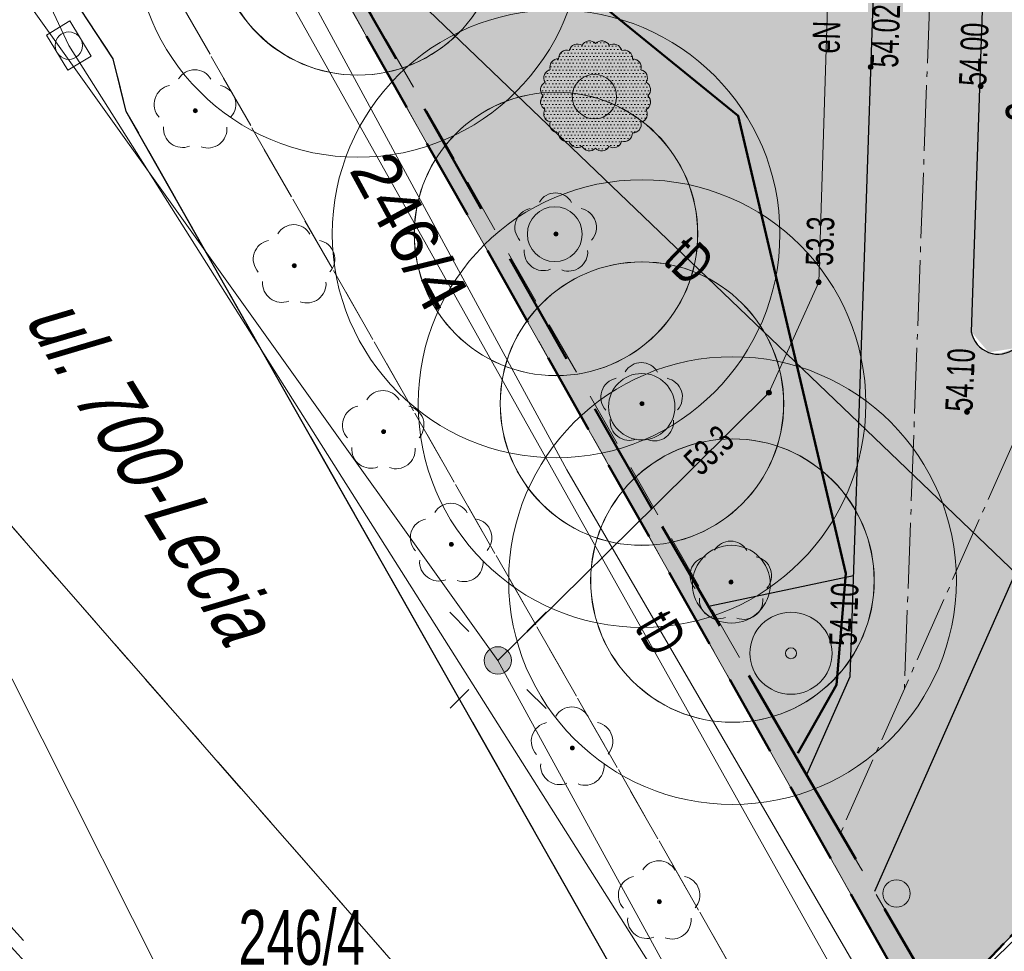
# Model space of a CAD drawing. Header units: metres. Extents: x 5507792 to 5507956, y 5948884 to 5948992.
# Tile 4 of 24: x 5507883 to 5507901, y 5948920 to 5948937. Entities that reach past the tile are written whole.
import ezdxf
from ezdxf.enums import TextEntityAlignment as Align

# ---------------------------------------------------------------- set-up
doc = ezdxf.new("R2010")
doc.units = ezdxf.units.M
for name, pattern in [('2', [0.9, 0.6, -0.3]), ('ACAD_ISO04W100', [30, 24, -3, 0, -3]), ('L_0_02', [0]), ('L_0_03', [1, 0.5, -0.5]), ('L_0_04', [1.5, 1, -0.5]), ('L_0_06', [2, 1.5, -0.5])]:
    doc.linetypes.add(name, pattern=pattern)
doc.layers.get('0').update_dxf_attribs({"linetype": 'CONTINUOUS', "lineweight": 18})
doc.layers.add('0_legenda', color=7, linetype='CONTINUOUS', lineweight=5, true_color=0x000000)
for name, color, linetype, lineweight in [('1_granice_dzialek', 1, 'CONTINUOUS', 5), ('1_mala_arch', 5, 'CONTINUOUS', 5), ('1_nawierzchnie', 253, 'CONTINUOUS', 5), ('1_roslinnosc', 102, 'CONTINUOUS', 5), ('2_nawierzchnie_projektowane', 14, 'CONTINUOUS', 30), ('3_rosliny_projektowane', 102, 'CONTINUOUS', 20), ('EGB_DzialkaEwidencyjna', 7, 'L_0_02', 18), ('EGB_KonturUzytkuGruntowego', 96, 'L_0_03', 18), ('GES_InneUrzadzeniaTowarzyszace_P', 7, 'CONTINUOUS', 18), ('GES_PrzewodElektroenergetyczny', 1, 'CONTINUOUS', 18), ('GES_PrzewodGazowy', 52, 'CONTINUOUS', 18), ('GES_PrzewodTelekomunikacyjny', 30, 'CONTINUOUS', 18), ('GES_Rzedna', 7, 'CONTINUOUS', 18), ('GES_UrzadzeniaSiecElektroenergetyczna_P', 7, 'CONTINUOUS', 18), ('OT_Komunikacja', 7, 'CONTINUOUS', 18), ('OT_Rzedna', 7, 'CONTINUOUS', 18), ('OT_ZagospodarowanieTerenu', 7, 'CONTINUOUS', 18), ('OT_ZagospodarowanieTerenu_P', 7, 'CONTINUOUS', 18), ('OTKC', 7, 'CONTINUOUS', 13), ('OTKJ', 7, 'CONTINUOUS', 13), ('OTKK', 7, 'CONTINUOUS', 13), ('OTRS', 7, 'CONTINUOUS', 13), ('OTZL', 7, 'CONTINUOUS', 13), ('OTZT', 7, 'CONTINUOUS', 18), ('SUEO', 7, 'CONTINUOUS', 13), ('SUEP', 7, 'CONTINUOUS', 13), ('SUGP', 7, 'CONTINUOUS', 18), ('SUPK', 7, 'CONTINUOUS', 13), ('SUTP', 7, 'CONTINUOUS', 13)]:
    doc.layers.add(name, color=color, linetype=linetype, lineweight=lineweight)
doc.layers.add('994-Nazwa ulicy', color=7, linetype='CONTINUOUS')
doc.styles.get("Standard").update_dxf_attribs({"font": 'arial.ttf'})
pattern_1 = [(45, (0, 0), (-0.0220970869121, 0.06629126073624), [0, -0.0625])]

# ---------------------------------------------------------------- blocks, each defined once
blk = doc.blocks.new('SUPK_TR')
at = {"color": 0, "linetype": 'Continuous', "lineweight": 18, "flags": 128}
blk.add_lwpolyline([(0.75, 0.5), (0.75, -0.5), (-0.75, -0.5), (-0.75, 0.5)], close=True, dxfattribs=at)
blk = doc.blocks.new('SUPS01_03')
at = {"linetype": 'Continuous', "lineweight": 13}
blk.add_hatch(color=0, dxfattribs=at).paths.add_polyline_path([(0, -0.091, 1), (0, 0.091, 1)])
at = {"color": 0, "linetype": 'Continuous', "lineweight": 13}
blk.add_circle((0, 0), 0.0906, dxfattribs=at)
blk = doc.blocks.new('SUEO')
at = {"linetype": 'Continuous', "lineweight": 5}
h = blk.add_hatch(color=2, dxfattribs=at)
h.dxf.hatch_style = 1
edge = h.paths.add_edge_path()
edge.add_arc((0, 0), 0.5, 0, 360)
at = {"color": 0, "linetype": 'Continuous', "lineweight": 18, "flags": 128}
for points in [[(-1.06, 1.06), (-1.76, 1.76)], [(1.76, 1.76), (1.06, 1.06)], [(-1.74, -1.74), (-1.06, -1.06)], [(1.06, -1.06), (1.76, -1.76)]]:
    blk.add_lwpolyline(points, dxfattribs=at)
at = {"color": 0, "linetype": 'Continuous', "lineweight": 18}
blk.add_circle((0, 0), 0.5, dxfattribs=at)
blk = doc.blocks.new('OTRS')
at = {"linetype": 'Continuous', "lineweight": 13}
blk.add_hatch(color=0, dxfattribs=at).paths.add_polyline_path([(0, -0.091, 1), (0, 0.091, 1)])
at = {"color": 0, "linetype": 'Continuous', "lineweight": 13}
blk.add_circle((0, 0), 0.0906, dxfattribs=at)
blk = doc.blocks.new('OTZL')
at = {"linetype": 'Continuous', "lineweight": 18}
blk.add_hatch(color=0, dxfattribs=at).paths.add_polyline_path([(0, -0.072, 1), (0, 0.072, 1)])
at = {"color": 0, "linetype": 'Continuous', "lineweight": 18}
blk.add_circle((0, 0), 0.0721, dxfattribs=at)
for centre, radius, start, end in [((-0.02, 0.82), 0.68, 29.5388, 149.6209), ((-0.8, 0.24), 0.7, 101.6336, 222.6141), ((0.78, 0.24), 0.7, 318.5035, 78.3664), ((-0.46, -0.64), 0.7, 175.1009, 291.5014), ((0.46, -0.66), 0.7, 249.444, 4.8991)]:
    blk.add_arc(centre, radius, start, end, dxfattribs=at)
blk = doc.blocks.new('SUPK')
at = {"color": 0, "linetype": 'Continuous', "lineweight": 18}
blk.add_circle((0, 0), 0.5, dxfattribs=at)
blk = doc.blocks.new('kosz na smieci')
at = {"layer": '1_mala_arch', "linetype": 'Continuous'}
h = blk.add_hatch(color=256, dxfattribs=at)
h.dxf.hatch_style = 1
edge = h.paths.add_edge_path()
edge.add_arc((5509890.528, 5947987.797), 0.25, 0, 360)
blk.add_circle((5509890.528, 5947987.797), 0.25, dxfattribs=at)
blk = doc.blocks.new('duzy krzew')
at = {"layer": '3_rosliny_projektowane', "linetype": 'Continuous'}
for radius in [0.75, 0.1]:
    blk.add_circle((5509754.276, 5947956.118), radius, dxfattribs=at)

msp = doc.modelspace()

# ---------------------------------------------------------------- hatches: boundary and pattern name
at = {"layer": '1_nawierzchnie', "linetype": 'Continuous', "ltscale": 0.5, "true_color": 0xc7c8ca}
h = msp.add_hatch(dxfattribs=at)
h.set_pattern_fill('DOTS', color=9, angle=45)
h.set_pattern_definition(pattern_1)
h.paths.add_polyline_path([(5507903.11, 5948967.65), (5507922.1, 5948948.91), (5507925.13, 5948949.798), (5507926.124, 5948948.877), (5507923.88, 5948948.02), (5507921.62, 5948947.38), (5507920.13, 5948948.78), (5507909.271, 5948959.643), (5507903.42, 5948965.52), (5507901.71, 5948965.76), (5507899.69, 5948966.3), (5507885.86, 5948951.092), (5507884.84, 5948949.97), (5507884.5, 5948947.7), (5507884.81, 5948945.49), (5507885.45, 5948944.94), (5507890.143, 5948936.413), (5507899.9, 5948919.427), (5507899.59, 5948919.1), (5507882.74, 5948948.94), (5507899.907, 5948968.211), (5507900.2, 5948968.3), (5507901.68, 5948968.21)])
at = {"layer": '1_nawierzchnie', "linetype": 'Continuous', "lineweight": 5, "ltscale": 0.5, "true_color": 0x58ba48}
h = msp.add_hatch(dxfattribs=at)
h.set_pattern_fill('GRASS', color=85, scale=0.5)
h.set_pattern_definition([(90, (0, 0), (-0.3535533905, 0.3535533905), [0.09375, -0.6133567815]), (45, (0, 0), (-0.353553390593, 0.353553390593), [0.09375, -0.40625]), (135, (0, 0), (-0.353553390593, -0.353553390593), [0.09375, -0.40625])])
h.paths.add_polyline_path([(5507900.746, 5948931.406), (5507900.427, 5948931.785), (5507900.719, 5948940.332), (5507900.916, 5948940.776), (5507901.625, 5948941.191), (5507902.772, 5948941.86), (5507903.646, 5948942.788), (5507905.628, 5948942.97), (5507908.712, 5948943.254), (5507909.641, 5948943.339), (5507910.244, 5948943.394), (5507901.234, 5948931.486)], flags=17)
h.paths.add_polyline_path([(5507901.71, 5948965.76), (5507903.42, 5948965.52), (5507913.763, 5948955.131), (5507916.865, 5948952.119), (5507914.204, 5948948.735), (5507913.22, 5948948.058), (5507911.59, 5948947.535), (5507905.597, 5948946.984), (5507905.155, 5948947.25), (5507904.945, 5948947.759), (5507904.039, 5948949.117), (5507901.328, 5948950.974), (5507901.23, 5948954.04)])
h.paths.add_polyline_path([(5507885.45, 5948944.94), (5507889.064, 5948945.339), (5507888.845, 5948947.327), (5507894.51, 5948947.953), (5507894.939, 5948948.715), (5507895.598, 5948949.541), (5507896.187, 5948950.081), (5507896.637, 5948950.409), (5507897.132, 5948950.702), (5507897.345, 5948956.24), (5507899.343, 5948956.163), (5507899.222, 5948959.51), (5507896.944, 5948963.28), (5507884.84, 5948949.97), (5507884.5, 5948947.7), (5507884.81, 5948945.49)])
h.paths.add_polyline_path([(5507886.37, 5948943.01), (5507889.284, 5948943.351), (5507889.504, 5948941.364), (5507891.563, 5948941.591), (5507893.677, 5948941.194), (5507896.127, 5948940.073), (5507896.815, 5948940.071), (5507897.341, 5948940.514), (5507898.472, 5948939.893), (5507898.676, 5948939.09), (5507898.59, 5948936.62), (5507898.274, 5948927.324), (5507895.659, 5948926.769), (5507894.622, 5948928.582)])
h.paths.add_polyline_path([(5507898.332, 5948964.807), (5507899.569, 5948962.987), (5507899.69, 5948966.3)])
h.paths.add_polyline_path([(5507918.275, 5948950.669), (5507917.091, 5948949.106), (5507917.095, 5948948.873), (5507917.217, 5948948.627), (5507917.395, 5948948.501), (5507917.55, 5948948.465), (5507919.859, 5948949.056)])
h.paths.add_polyline_path([(5507917.38, 5948946.31), (5507921.218, 5948947.279), (5507921.962, 5948947.477), (5507923.88, 5948948.02), (5507926.124, 5948948.877), (5507927.039, 5948948.009), (5507899.9, 5948919.427), (5507898.659, 5948921.556), (5507902.085, 5948929.298), (5507903.671, 5948931.391), (5507905.265, 5948930.183), (5507910.843, 5948937.545), (5507909.249, 5948938.753), (5507911.212, 5948941.344), (5507912.408, 5948942.922), (5507913.095, 5948943.106), (5507913.587, 5948942.915), (5507913.83, 5948942.71), (5507915.6, 5948940.94), (5507919.07, 5948944.48)])
at = {"layer": '1_nawierzchnie', "linetype": 'Continuous', "true_color": 0xdfc69b}
h = msp.add_hatch(dxfattribs=at)
h.set_pattern_fill('DOTS', color=31, angle=45)
h.set_pattern_definition(pattern_1)
h.paths.add_polyline_path([(5507897.42, 5948923.69), (5507898.66, 5948921.558), (5507902.085, 5948929.298), (5507903.671, 5948931.391), (5507909.249, 5948938.753), (5507912.408, 5948942.922), (5507912.667, 5948943.056), (5507912.978, 5948943.111), (5507913.162, 5948943.097), (5507913.392, 5948943.028), (5507913.587, 5948942.915), (5507913.83, 5948942.71), (5507917.33, 5948946.3), (5507921.62, 5948947.38), (5507919.859, 5948949.056), (5507917.55, 5948948.465), (5507917.333, 5948948.533), (5507917.204, 5948948.641), (5507917.108, 5948948.818), (5507917.087, 5948948.963), (5507917.121, 5948949.146), (5507918.295, 5948950.694), (5507916.865, 5948952.119), (5507914.485, 5948949.002), (5507914.061, 5948948.614), (5507913.838, 5948948.409), (5507913.351, 5948948.129), (5507913.019, 5948947.959), (5507912.529, 5948947.76), (5507911.972, 5948947.603), (5507911.59, 5948947.535), (5507905.691, 5948946.993), (5507905.381, 5948947.033), (5507905.202, 5948947.178), (5507905.15, 5948947.265), (5507900.678, 5948946.072), (5507900.949, 5948945.73), (5507901.109, 5948945.461), (5507901.199, 5948945.267), (5507901.268, 5948945.065), (5507901.316, 5948944.835), (5507901.324, 5948944.603), (5507901.269, 5948944.352), (5507901.115, 5948944.126), (5507900.981, 5948944.033), (5507900.768, 5948943.968), (5507900.522, 5948943.966), (5507900.289, 5948944.014), (5507899.969, 5948944.143), (5507899.621, 5948944.361), (5507899.531, 5948944.432), (5507897.88, 5948940.263), (5507898.192, 5948940.13), (5507898.385, 5948939.986), (5507898.472, 5948939.893), (5507898.652, 5948939.552), (5507898.686, 5948939.392), (5507900.719, 5948940.332), (5507900.775, 5948940.626), (5507900.978, 5948940.847), (5507901.141, 5948940.987), (5507901.299, 5948941.075), (5507902.277, 5948941.515), (5507902.634, 5948941.885), (5507903.178, 5948942.227), (5507903.646, 5948942.788), (5507903.867, 5948943.134), (5507904.227, 5948943.924), (5507904.452, 5948944.543), (5507904.725, 5948944.791), (5507905.264, 5948944.949), (5507910.872, 5948945.461), (5507911.223, 5948945.267), (5507911.326, 5948944.963), (5507911.271, 5948944.735), (5507901.234, 5948931.486), (5507898.212, 5948925.481)])
h.paths.add_polyline_path([(5507898.686, 5948939.392), (5507900.719, 5948940.332), (5507900.427, 5948931.785), (5507900.475, 5948931.646), (5507900.622, 5948931.473), (5507900.746, 5948931.406), (5507900.919, 5948931.375), (5507901.234, 5948931.486), (5507898.212, 5948925.481)], flags=17)
h.paths.add_polyline_path([(5507899.531, 5948944.432), (5507897.88, 5948940.263), (5507897.607, 5948940.381), (5507896.926, 5948940.758), (5507896.694, 5948940.918), (5507896.115, 5948941.401), (5507895.789, 5948941.741), (5507895.431, 5948942.193), (5507895.156, 5948942.619), (5507894.995, 5948942.918), (5507894.838, 5948943.257), (5507894.652, 5948943.541), (5507894.46, 5948943.702), (5507894.124, 5948943.84), (5507893.899, 5948943.861), (5507886.36, 5948943.028), (5507885.45, 5948944.94), (5507893.419, 5948945.82), (5507894.529, 5948945.943), (5507894.968, 5948946.007), (5507895.219, 5948946.136), (5507895.459, 5948946.377), (5507895.552, 5948946.541), (5507895.746, 5948947.121), (5507896.03, 5948947.695), (5507896.528, 5948948.385), (5507896.966, 5948948.822), (5507897.649, 5948949.312), (5507898.343, 5948949.643), (5507898.647, 5948949.745), (5507898.939, 5948950), (5507899.1, 5948950.305), (5507899.133, 5948950.7), (5507899.408, 5948958.014), (5507899.393, 5948958.558), (5507899.368, 5948958.797), (5507899.192, 5948959.612), (5507898.968, 5948960.207), (5507898.849, 5948960.454), (5507896.944, 5948963.28), (5507898.332, 5948964.807), (5507898.868, 5948964.017), (5507899.064, 5948963.923), (5507899.178, 5948963.91), (5507899.325, 5948963.932), (5507899.479, 5948964.011), (5507899.57, 5948964.1), (5507899.654, 5948964.259), (5507899.732, 5948966.289), (5507901.71, 5948965.76), (5507901.162, 5948951.426), (5507901.25, 5948951.111), (5507901.395, 5948950.886), (5507901.686, 5948950.651), (5507902.079, 5948950.504), (5507902.53, 5948950.29), (5507902.987, 5948950.019), (5507903.431, 5948949.694), (5507903.814, 5948949.351), (5507904.379, 5948948.704), (5507904.711, 5948948.204), (5507904.972, 5948947.703), (5507905.155, 5948947.25), (5507900.683, 5948946.065), (5507900.433, 5948946.308), (5507900.144, 5948946.526), (5507899.803, 5948946.708), (5507899.555, 5948946.792), (5507899.192, 5948946.827), (5507898.917, 5948946.753), (5507898.701, 5948946.563), (5507898.608, 5948946.356), (5507898.587, 5948945.961), (5507898.703, 5948945.529), (5507898.89, 5948945.161), (5507899.156, 5948944.797), (5507899.337, 5948944.605)])
at = {"layer": '1_roslinnosc', "linetype": 'Continuous'}
h = msp.add_hatch(dxfattribs=at)
h.set_pattern_fill('DOTS', color=256)
h.set_pattern_definition([(0, (0, 0), (0.03125, 0.0625), [0, -0.0625])])
edge = h.paths.add_edge_path()
edge.add_arc((5507894.416, 5948936.205), 0.152, 312.4962, 422.4962)
edge.add_arc((5507894.358, 5948936.422), 0.152, 327.4886, 437.4886)
edge.add_arc((5507894.246, 5948936.616), 0.152, 342.4811, 452.4811)
edge.add_arc((5507894.088, 5948936.775), 0.152, 357.4735, 467.4735)
edge.add_arc((5507893.893, 5948936.887), 0.152, 12.4659, 122.4659)
edge.add_arc((5507893.677, 5948936.945), 0.152, 27.4583, 137.4583)
edge.add_arc((5507893.452, 5948936.946), 0.152, 42.4507, 152.4507)
edge.add_arc((5507893.235, 5948936.888), 0.152, 57.4432, 167.4432)
edge.add_arc((5507893.041, 5948936.776), 0.152, 72.4356, 182.4356)
edge.add_arc((5507892.882, 5948936.617), 0.152, 87.428, 197.428)
edge.add_arc((5507892.77, 5948936.423), 0.152, 102.4204, 212.4204)
edge.add_arc((5507892.711, 5948936.206), 0.152, 117.4128, 227.4128)
edge.add_arc((5507892.711, 5948935.982), 0.152, 132.4053, 242.4053)
edge.add_arc((5507892.769, 5948935.765), 0.152, 147.3977, 257.3977)
edge.add_arc((5507892.88, 5948935.571), 0.152, 162.3901, 272.3901)
edge.add_arc((5507893.039, 5948935.412), 0.152, 177.3825, 287.3825)
edge.add_arc((5507893.233, 5948935.299), 0.152, 192.3749, 302.3749)
edge.add_arc((5507893.45, 5948935.24), 0.152, 207.3674, 317.3674)
edge.add_arc((5507893.674, 5948935.24), 0.152, 222.3598, 332.3598)
edge.add_arc((5507893.891, 5948935.297), 0.152, 237.3522, 347.3522)
edge.add_arc((5507894.085, 5948935.409), 0.152, 252.3446, 362.3446)
edge.add_arc((5507894.245, 5948935.567), 0.152, 267.337, 377.337)
edge.add_arc((5507894.357, 5948935.761), 0.152, 282.3295, 392.3295)
edge.add_arc((5507894.415, 5948935.979), 0.154, 297.4128, 407.4128)
at = {"layer": '2_nawierzchnie_projektowane', "linetype": 'Continuous', "lineweight": 5, "true_color": 0xb69f8b}
h = msp.add_hatch(dxfattribs=at)
h.set_pattern_fill('EARTH', color=253, scale=2.5, angle=45)
h.set_pattern_definition([(45, (0, 0), (0, 0.883883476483), [0.625, -0.625]), (45, (-0.1657, 0.1657), (0, 0.883883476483), [0.625, -0.625]), (45, (-0.33146, 0.33146), (0, 0.883883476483), [0.625, -0.625]), (135, (-0.33146, 0.44194), (-0.883883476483, 6e-17), [0.625, -0.625]), (135, (-0.1657, 0.6077), (-0.883883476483, 6e-17), [0.625, -0.625]), (135, (0, 0.7734), (-0.883883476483, 6e-17), [0.625, -0.625])])
h.paths.add_polyline_path([(5507889.284, 5948943.351), (5507893.899, 5948943.861), (5507894.46, 5948943.702), (5507894.838, 5948943.257), (5507895.141, 5948942.644), (5507895.743, 5948941.716), (5507896.115, 5948941.401), (5507896.709, 5948940.951), (5507897.341, 5948940.514), (5507897.141, 5948940.267), (5507896.815, 5948940.071), (5507896.474, 5948940.011), (5507896.127, 5948940.073), (5507895.35, 5948940.517), (5507894.813, 5948940.773), (5507893.938, 5948941.111), (5507892.812, 5948941.413), (5507891.872, 5948941.562), (5507891.563, 5948941.591), (5507889.504, 5948941.364)])
h.paths.add_polyline_path([(5507889.064, 5948945.339), (5507888.845, 5948947.327), (5507894.51, 5948947.953), (5507894.868, 5948948.606), (5507895.504, 5948949.44), (5507896.081, 5948949.994), (5507896.898, 5948950.572), (5507897.132, 5948950.702), (5507897.345, 5948956.24), (5507899.338, 5948956.165), (5507899.124, 5948950.453), (5507899.017, 5948950.118), (5507898.939, 5948950), (5507898.778, 5948949.835), (5507898.647, 5948949.745), (5507898.107, 5948949.547), (5507897.744, 5948949.367), (5507897.222, 5948949.044), (5507896.751, 5948948.622), (5507896.381, 5948948.209), (5507895.929, 5948947.513), (5507895.749, 5948947.13), (5507895.62, 5948946.777), (5507895.494, 5948946.431), (5507895.283, 5948946.185), (5507895.053, 5948946.041), (5507894.885, 5948945.982)])
h.paths.add_polyline_path([(5507895.659, 5948926.769), (5507898.274, 5948927.324), (5507898.212, 5948925.481), (5507897.42, 5948923.69)])
h.paths.add_polyline_path([(5507903.671, 5948931.391), (5507909.249, 5948938.753), (5507910.843, 5948937.545), (5507905.265, 5948930.183)])
h.paths.add_polyline_path([(5507903.646, 5948942.788), (5507903.995, 5948943.373), (5507904.173, 5948943.777), (5507904.26, 5948944.201), (5507904.463, 5948944.549), (5507904.779, 5948944.78), (5507905.264, 5948944.949), (5507910.872, 5948945.461), (5507911.148, 5948945.345), (5507911.264, 5948945.204), (5507911.271, 5948944.735), (5507910.256, 5948943.396)])
edge = h.paths.add_edge_path()
edge.add_ellipse((5507899.952, 5948945.395), major_axis=(-1.163, 1.269), ratio=0.576271, start_angle=0, end_angle=360)

# ---------------------------------------------------------------- linework, layer by layer
at = {"layer": '0_legenda', "color": 32, "linetype": 'Continuous', "lineweight": 20, "true_color": 0xcd6928}
for centre, radius in [((5507893.543, 5948936.079), 0.405), ((5507892.819, 5948933.566), 0.501), ((5507894.409, 5948930.415), 0.606), ((5507896.045, 5948927.172), 0.711)]:
    msp.add_circle(centre, radius, dxfattribs=at)
at = {"layer": '1_granice_dzialek', "color": 1, "linetype": '2', "lineweight": 50, "ltscale": 2.5}
msp.add_lwpolyline([(5507882.74, 5948948.94), (5507899.59, 5948919.1), (5507927.05, 5948948.02), (5507902.32, 5948970.92)], close=True, dxfattribs=at)
at = {"layer": '1_mala_arch', "color": 6, "linetype": '2', "lineweight": 50, "ltscale": 3.5}
msp.add_lwpolyline([(5507899.9, 5948919.427), (5507897.42, 5948923.69), (5507894.591, 5948928.552), (5507886.37, 5948943.01), (5507885.45, 5948944.94), (5507884.81, 5948945.49), (5507884.5, 5948947.7), (5507884.84, 5948949.97), (5507899.69, 5948966.3), (5507903.42, 5948965.52), (5507921.62, 5948947.38), (5507923.88, 5948948.02), (5507926.124, 5948948.877), (5507927.05, 5948948.02), (5507899.9, 5948919.427)], dxfattribs=at)
at = {"layer": '1_roslinnosc', "linetype": 'Continuous'}
msp.add_lwpolyline([(5507894.519, 5948936.093, 0.520567), (5507894.487, 5948936.34, 0.520567), (5507894.391, 5948936.57, 0.520567), (5507894.24, 5948936.768, 0.520567), (5507894.042, 5948936.92, 0.520567), (5507893.812, 5948937.016, 0.520567), (5507893.564, 5948937.048, 0.520567), (5507893.317, 5948937.016, 0.520567), (5507893.087, 5948936.921, 0.520567), (5507892.889, 5948936.769, 0.520567), (5507892.737, 5948936.572, 0.520567), (5507892.641, 5948936.341, 0.520567), (5507892.608, 5948936.094, 0.520567), (5507892.64, 5948935.847, 0.520567), (5507892.735, 5948935.617, 0.520567), (5507892.887, 5948935.419, 0.520567), (5507893.084, 5948935.266, 0.520567), (5507893.314, 5948935.171, 0.520567), (5507893.561, 5948935.137, 0.520567), (5507893.809, 5948935.169, 0.520567), (5507894.039, 5948935.264, 0.520567), (5507894.237, 5948935.415, 0.520567), (5507894.39, 5948935.613, 0.520567), (5507894.486, 5948935.843, 0.520567)], format="xyb", close=True, dxfattribs=at)
at = {"layer": '1_roslinnosc', "color": 52, "linetype": 'Continuous', "true_color": 0xc8c92d}
for centre in [(5507889.223, 5948939.061), (5507892.843, 5948933.571), (5507894.413, 5948930.471), (5507896.066, 5948927.238)]:
    msp.add_circle(centre, 4.089, dxfattribs=at)
at = {"layer": '1_roslinnosc', "linetype": 'Continuous'}
for centre in [(5507889.22, 5948939.06), (5507889.223, 5948939.061), (5507892.84, 5948933.57), (5507892.843, 5948933.571), (5507894.41, 5948930.47), (5507894.413, 5948930.471), (5507896.063, 5948927.238), (5507896.066, 5948927.238)]:
    msp.add_circle(centre, 2.589, dxfattribs=at)
at = {"layer": '2_nawierzchnie_projektowane', "color": 251, "linetype": 'ACAD_ISO04W100', "lineweight": 9, "ltscale": 0.05, "true_color": 0x636466}
for points in [[(5507899.847, 5948942.684), (5507899.206, 5948925.264)], [(5507901.221, 5948929.816), (5507898.038, 5948922.624)]]:
    msp.add_lwpolyline(points, dxfattribs=at)
at = {"layer": '2_nawierzchnie_projektowane', "linetype": 'Continuous'}
for points in [[(5507900.719, 5948940.332), (5507900.427, 5948931.785)], [(5507898.686, 5948939.392), (5507898.212, 5948925.481)], [(5507902.085, 5948929.298), (5507898.66, 5948921.558)], [(5507898.274, 5948927.324), (5507895.659, 5948926.769)], [(5507898.212, 5948925.481), (5507897.42, 5948923.69)]]:
    msp.add_lwpolyline(points, dxfattribs=at)
msp.add_arc((5507900.919, 5948931.875), 0.5, 190.4179, 308.9729, dxfattribs=at)
at = {"layer": '3_rosliny_projektowane', "color": 114, "lineweight": 50, "true_color": 0x139b48}
msp.add_lwpolyline([(5507886.472, 5948942.853), (5507889.221, 5948943.248), (5507889.451, 5948941.192), (5507896.172, 5948935.73), (5507898.134, 5948927.365), (5507897.965, 5948925.336), (5507897.26, 5948924.086)], dxfattribs=at)
at = {"layer": 'EGB_DzialkaEwidencyjna', "linetype": 'CONTINUOUS', "lineweight": 18}
for p, q in [((5507899.59, 5948919.1), (5507882.74, 5948948.94)), ((5507882.74, 5948948.94), (5507899.59, 5948919.1)), ((5507927.05, 5948948.02), (5507899.59, 5948919.1)), ((5507899.59, 5948919.1), (5507927.05, 5948948.02))]:
    msp.add_line(p, q, dxfattribs=at)
at = {"layer": 'EGB_KonturUzytkuGruntowego', "color": 96, "linetype": 'L_0_03', "lineweight": 18, "flags": 128}
for points in [[(5507848.144, 5948982.381), (5507856, 5948974.89), (5507875.97, 5948953.99), (5507895.7, 5948976.72), (5507902.32, 5948970.92), (5507882.74, 5948948.94), (5507899.59, 5948919.1), (5507915.01, 5948894.29), (5507920.01, 5948887.7), (5507922.562, 5948885), (5507895.414, 5948885), (5507874.09, 5948925.56), (5507864.89, 5948942.39), (5507849.46, 5948961.95), (5507847.825, 5948963.462)], [(5507920.01, 5948887.7), (5507915.01, 5948894.29), (5507899.59, 5948919.1), (5507927.05, 5948948.02), (5507954.2, 5948922.48)]]:
    msp.add_lwpolyline(points, close=True, dxfattribs=at)
at = {"layer": 'GES_PrzewodElektroenergetyczny', "color": 1, "linetype": 'Continuous', "lineweight": 18, "flags": 128}
for points in [[(5507848.086, 5948978.943), (5507869.39, 5948957.11), (5507891.78, 5948925.78)], [(5507899.95, 5948945.39), (5507899.58, 5948944.53), (5507898.2, 5948941.76), (5507897.91, 5948941.21), (5507897.64, 5948932.69), (5507896.73, 5948930.67), (5507894.67, 5948928.63), (5507892.47, 5948926.46), (5507891.78, 5948925.78)], [(5507907.38, 5948897.27), (5507891.78, 5948925.78)]]:
    msp.add_lwpolyline(points, dxfattribs=at)
at = {"layer": 'GES_PrzewodGazowy', "color": 52, "linetype": 'Continuous', "lineweight": 18, "flags": 128}
msp.add_lwpolyline([(5507903.242, 5948885), (5507881.25, 5948928.72), (5507861.82, 5948952.46), (5507847.899, 5948967.823)], dxfattribs=at)
at = {"layer": 'GES_PrzewodTelekomunikacyjny', "color": 30, "linetype": 'Continuous', "lineweight": 18, "flags": 128}
for points in [[(5507878.46, 5948948.68), (5507883.94, 5948937.01), (5507904.72, 5948904.16)], [(5507913.07, 5948892.06), (5507906.5, 5948903.22), (5507905.62, 5948906.7), (5507902.23, 5948912.3), (5507901.12, 5948915.36), (5507893.04, 5948929.26), (5507886.29, 5948941.7)], [(5507914.46, 5948915.18), (5507914.23, 5948914.93), (5507886.29, 5948941.7)], [(5507886.29, 5948941.7), (5507887.77, 5948938.2), (5507898.67, 5948918.75), (5507910.75, 5948896.87), (5507917.167, 5948885)]]:
    msp.add_lwpolyline(points, dxfattribs=at)
at = {"layer": 'OT_Komunikacja', "color": 7, "linetype": 'L_0_06', "lineweight": 18, "flags": 128}
msp.add_lwpolyline([(5507847.905, 5948968.221), (5507901.066, 5948907.465), (5507919.179, 5948886.765), (5507920.723, 5948885), (5507919.179, 5948886.765), (5507920.49, 5948887.71), (5507918.99, 5948893.39), (5507927.71, 5948902.4), (5507930.96, 5948899.32), (5507931.65, 5948898.71), (5507932.9, 5948893.66), (5507924.106, 5948885), (5507920.723, 5948885), (5507898.372, 5948885), (5507889.78, 5948902.42), (5507879.43, 5948923.43), (5507878.55, 5948925.05), (5507877.51, 5948925.92), (5507877, 5948926.58), (5507870.04, 5948935.22), (5507868.76, 5948939.99), (5507865.4, 5948945.1), (5507860.58, 5948951.56), (5507856.89, 5948956.31), (5507853.19, 5948960.62), (5507848.18, 5948965.94), (5507847.872, 5948966.24), (5507847.905, 5948968.221), (5507848.08, 5948978.577), (5507855.59, 5948971.2), (5507862.95, 5948963.3), (5507868.66, 5948956.64), (5507876.46, 5948953.58), (5507881.75, 5948949.71), (5507880.47, 5948947.45), (5507880.12, 5948946.39), (5507880.71, 5948943.43), (5507882.66, 5948939.94), (5507884.75, 5948936.77), (5507884.99, 5948935.81), (5507901.066, 5948907.465)], close=True, dxfattribs=at)
at = {"layer": 'OT_Komunikacja', "color": 7, "linetype": 'Continuous', "lineweight": 25, "flags": 128}
msp.add_lwpolyline([(5507920.49, 5948887.71), (5507918.77, 5948886.47), (5507915.54, 5948886.02), (5507912.99, 5948887.42), (5507911.39, 5948889.73), (5507909.1, 5948893.3), (5507884.99, 5948935.81), (5507884.75, 5948936.77), (5507882.66, 5948939.94), (5507880.71, 5948943.43), (5507880.12, 5948946.39), (5507880.47, 5948947.45), (5507881.75, 5948949.71), (5507893, 5948961.73)], dxfattribs=at)
at = {"layer": 'OT_Komunikacja', "color": 7, "linetype": 'L_0_04', "lineweight": 18, "flags": 128}
msp.add_lwpolyline([(5507884.5, 5948947.7), (5507884.81, 5948945.49), (5507885.45, 5948944.94), (5507886.37, 5948943.01), (5507897.42, 5948923.69), (5507898.4, 5948922), (5507899.91, 5948919.41), (5507907.21, 5948906.88), (5507908.33, 5948906.82), (5507911.54, 5948910.04), (5507914.72, 5948907), (5507911.79, 5948903.9), (5507910.41, 5948902.26), (5507910.49, 5948901.17), (5507913.92, 5948895.02), (5507914.39, 5948894.2), (5507914.92, 5948893.8), (5507915.57, 5948893.75), (5507920.49, 5948887.71), (5507918.77, 5948886.47), (5507915.54, 5948886.02), (5507880.47, 5948947.45), (5507881.75, 5948949.71)], close=True, dxfattribs=at)
at = {"layer": 'OT_ZagospodarowanieTerenu', "color": 7, "linetype": 'L_0_04', "lineweight": 18, "flags": 128}
for points in [[(5507915.54, 5948886.02), (5507912.99, 5948887.42), (5507911.39, 5948889.73), (5507909.1, 5948893.3), (5507884.99, 5948935.81), (5507884.75, 5948936.77), (5507882.66, 5948939.94), (5507880.71, 5948943.43), (5507880.12, 5948946.39), (5507880.47, 5948947.45)], [(5507914.94, 5948913.02), (5507913.94, 5948914.06), (5507912.6, 5948912.83), (5507910.7, 5948910.87), (5507911.54, 5948910.04), (5507908.33, 5948906.82), (5507907.21, 5948906.88), (5507899.91, 5948919.41), (5507905.03, 5948924.37), (5507906.42, 5948922.97), (5507908.07, 5948921.34), (5507915.78, 5948913.91)]]:
    msp.add_lwpolyline(points, close=True, dxfattribs=at)
at = {"layer": 'OT_ZagospodarowanieTerenu_P', "color": 96}
msp.add_point((5507896.04, 5948927.21), dxfattribs=at)
at = {"layer": 'OTKC', "color": 7, "linetype": 'L_0_04', "lineweight": 18, "flags": 128}
msp.add_lwpolyline([(5507884.5, 5948947.7), (5507884.81, 5948945.49), (5507885.45, 5948944.94), (5507886.37, 5948943.01), (5507897.42, 5948923.69), (5507898.4, 5948922), (5507899.91, 5948919.41), (5507907.21, 5948906.88), (5507908.33, 5948906.82), (5507911.54, 5948910.04), (5507914.72, 5948907), (5507911.79, 5948903.9), (5507910.41, 5948902.26), (5507910.49, 5948901.17), (5507913.92, 5948895.02), (5507914.39, 5948894.2), (5507914.92, 5948893.8), (5507915.57, 5948893.75), (5507920.49, 5948887.71), (5507918.77, 5948886.47), (5507915.54, 5948886.02), (5507880.47, 5948947.45), (5507881.75, 5948949.71)], close=True, dxfattribs=at)
at = {"layer": 'OTKJ', "color": 7, "linetype": 'L_0_06', "lineweight": 18, "flags": 128}
for points in [[(5507915.375, 5948885), (5507898.372, 5948885), (5507889.78, 5948902.42), (5507879.43, 5948923.43), (5507878.55, 5948925.05), (5507877.51, 5948925.92), (5507877, 5948926.58), (5507874.226, 5948930.024), (5507871.576, 5948933.313), (5507870.04, 5948935.22), (5507868.76, 5948939.99), (5507865.4, 5948945.1), (5507860.58, 5948951.56), (5507856.89, 5948956.31), (5507853.19, 5948960.62), (5507848.18, 5948965.94), (5507847.872, 5948966.24), (5507848.08, 5948978.577), (5507855.59, 5948971.2), (5507862.95, 5948963.3), (5507868.66, 5948956.64), (5507876.46, 5948953.58), (5507881.75, 5948949.71), (5507880.47, 5948947.45), (5507880.12, 5948946.39), (5507880.71, 5948943.43), (5507882.66, 5948939.94), (5507884.75, 5948936.77), (5507884.99, 5948935.81), (5507909.1, 5948893.3), (5507911.39, 5948889.73), (5507911.596, 5948889.433), (5507912.448, 5948888.203), (5507912.99, 5948887.42), (5507913.338, 5948887.229)], [(5507911.596, 5948889.433), (5507912.448, 5948888.203), (5507874.226, 5948930.024), (5507871.576, 5948933.313)]]:
    msp.add_lwpolyline(points, close=True, dxfattribs=at)
at = {"layer": 'OTKK', "color": 7, "linetype": 'Continuous', "lineweight": 25, "flags": 128}
msp.add_lwpolyline([(5507920.49, 5948887.71), (5507918.77, 5948886.47), (5507915.54, 5948886.02), (5507912.99, 5948887.42), (5507911.39, 5948889.73), (5507909.1, 5948893.3), (5507884.99, 5948935.81), (5507884.75, 5948936.77), (5507882.66, 5948939.94), (5507880.71, 5948943.43), (5507880.12, 5948946.39), (5507880.47, 5948947.45), (5507881.75, 5948949.71), (5507893, 5948961.73)], dxfattribs=at)
at = {"layer": 'OTZT', "color": 7, "linetype": 'L_0_04', "lineweight": 18, "flags": 128}
for points in [[(5507915.54, 5948886.02), (5507912.99, 5948887.42), (5507911.39, 5948889.73), (5507909.1, 5948893.3), (5507884.99, 5948935.81), (5507884.75, 5948936.77), (5507882.66, 5948939.94), (5507880.71, 5948943.43), (5507880.12, 5948946.39), (5507880.47, 5948947.45)], [(5507914.94, 5948913.02), (5507913.94, 5948914.06), (5507912.6, 5948912.83), (5507910.7, 5948910.87), (5507911.54, 5948910.04), (5507908.33, 5948906.82), (5507907.21, 5948906.88), (5507899.91, 5948919.41), (5507905.03, 5948924.37), (5507906.42, 5948922.97), (5507908.07, 5948921.34), (5507915.78, 5948913.91)]]:
    msp.add_lwpolyline(points, close=True, dxfattribs=at)
at = {"layer": 'SUEP', "color": 1, "linetype": 'Continuous', "lineweight": 18, "flags": 128}
for points in [[(5507848.086, 5948978.943), (5507869.39, 5948957.11), (5507891.78, 5948925.78)], [(5507899.95, 5948945.39), (5507899.58, 5948944.53), (5507898.2, 5948941.76), (5507897.91, 5948941.21), (5507897.64, 5948932.69), (5507896.73, 5948930.67), (5507894.67, 5948928.63), (5507892.47, 5948926.46), (5507891.78, 5948925.78)], [(5507907.38, 5948897.27), (5507891.78, 5948925.78)]]:
    msp.add_lwpolyline(points, dxfattribs=at)
at = {"layer": 'SUGP', "color": 52, "linetype": 'Continuous', "lineweight": 18, "flags": 128}
msp.add_lwpolyline([(5507903.242, 5948885), (5507881.25, 5948928.72), (5507861.82, 5948952.46), (5507847.899, 5948967.823)], dxfattribs=at)
at = {"layer": 'SUTP', "color": 30, "linetype": 'Continuous', "lineweight": 18, "flags": 128}
for points in [[(5507878.46, 5948948.68), (5507883.94, 5948937.01), (5507904.72, 5948904.16)], [(5507913.07, 5948892.06), (5507906.5, 5948903.22), (5507905.62, 5948906.7), (5507902.23, 5948912.3), (5507901.12, 5948915.36), (5507893.04, 5948929.26), (5507886.29, 5948941.7)], [(5507914.46, 5948915.18), (5507914.23, 5948914.93), (5507886.29, 5948941.7)], [(5507886.29, 5948941.7), (5507887.77, 5948938.2), (5507898.67, 5948918.75), (5507910.75, 5948896.87), (5507917.167, 5948885)]]:
    msp.add_lwpolyline(points, dxfattribs=at)

# ---------------------------------------------------------------- block references
at = {"layer": '1_mala_arch', "linetype": 'Continuous'}
msp.add_blockref('kosz na smieci', (-1991.467, 933.725), dxfattribs=at)
at = {"layer": '3_rosliny_projektowane', "linetype": 'Continuous'}
msp.add_blockref('duzy krzew', (-1857.142, 969.793), dxfattribs=at)
at = {"layer": 'GES_InneUrzadzeniaTowarzyszace_P', "color": 30, "linetype": 'Continuous', "xscale": 0.5, "yscale": 0.5, "zscale": 0.5, "rotation": 301.38}
msp.add_blockref('SUPK_TR', (5507883.94, 5948937.01), dxfattribs=at)
at = {"layer": 'GES_Rzedna', "color": 1, "linetype": 'Continuous', "xscale": 0.5, "yscale": 0.5, "zscale": 0.5}
for p in [(5507897.64, 5948932.69), (5507896.73, 5948930.67)]:
    msp.add_blockref('SUPS01_03', p, dxfattribs=at)
at = {"layer": 'GES_UrzadzeniaSiecElektroenergetyczna_P', "linetype": 'Continuous', "xscale": 0.5, "yscale": 0.5, "zscale": 0.5}
msp.add_blockref('SUEO', (5507891.78, 5948925.78), dxfattribs=at)
at = {"layer": 'OT_Rzedna', "linetype": 'Continuous', "xscale": 0.5, "yscale": 0.5, "zscale": 0.5}
for p in [(5507898.59, 5948936.62), (5507900.6, 5948936.27), (5507900.35, 5948930.32)]:
    msp.add_blockref('OTRS', p, dxfattribs=at)
at = {"layer": 'OT_ZagospodarowanieTerenu_P', "color": 96, "linetype": 'Continuous', "xscale": 0.5, "yscale": 0.5, "zscale": 0.5}
for p in [(5507886.25, 5948935.82), (5507892.84, 5948933.57), (5507888.06, 5948932.99), (5507894.41, 5948930.47), (5507889.69, 5948929.96), (5507890.93, 5948927.9), (5507896.04, 5948927.21), (5507893.14, 5948924.18), (5507894.73, 5948921.37)]:
    msp.add_blockref('OTZL', p, dxfattribs=at)
at = {"layer": 'OTRS', "linetype": 'Continuous', "xscale": 0.5, "yscale": 0.5, "zscale": 0.5}
for p in [(5507898.59, 5948936.62), (5507900.6, 5948936.27), (5507900.35, 5948930.32)]:
    msp.add_blockref('OTRS', p, dxfattribs=at)
at = {"layer": 'OTZL', "color": 96, "linetype": 'Continuous', "xscale": 0.5, "yscale": 0.5, "zscale": 0.5}
for p in [(5507886.25, 5948935.82), (5507892.84, 5948933.57), (5507888.06, 5948932.99), (5507894.41, 5948930.47), (5507889.69, 5948929.96), (5507890.93, 5948927.9), (5507893.14, 5948924.18), (5507894.73, 5948921.37)]:
    msp.add_blockref('OTZL', p, dxfattribs=at)
at = {"layer": 'SUEO', "linetype": 'Continuous', "xscale": 0.5, "yscale": 0.5, "zscale": 0.5}
msp.add_blockref('SUEO', (5507891.78, 5948925.78), dxfattribs=at)
at = {"layer": 'SUPK', "linetype": 'Continuous', "xscale": 0.5, "yscale": 0.5, "zscale": 0.5}
msp.add_blockref('SUPK', (5507883.94, 5948937.01), dxfattribs=at)

# ---------------------------------------------------------------- texts
at = {"layer": '1_granice_dzialek', "linetype": 'Continuous', "insert": (5507889.819, 5948935.16), "char_height": 0.875, "attachment_point": 1, "rotation": 298.509}
msp.add_mtext_dynamic_manual_height_columns('{\\C1;246/4}', width=3.73884, gutter_width=4.375, heights=[0], dxfattribs=at)
at = {"layer": '994-Nazwa ulicy', "color": 18, "linetype": 'Continuous', "lineweight": 25, "true_color": 0x000000, "oblique": 15, "width": 0.79}
msp.add_text('ul. 700-Lecia', height=1.11696, rotation=301.5415, dxfattribs=at).set_placement((5507883.114, 5948932.017))
at = {"layer": 'EGB_DzialkaEwidencyjna', "color": 7, "lineweight": 20, "width": 0.66}
msp.add_text('246/4', height=1, dxfattribs=at).set_placement((5507887.04, 5948921.22), align=Align.TOP_LEFT)
at = {"layer": 'GES_PrzewodElektroenergetyczny', "color": 1, "lineweight": 15, "width": 0.66}
msp.add_text('eN', height=0.5, rotation=88.2, dxfattribs=at).set_placement((5507897.77, 5948936.87), align=Align.MIDDLE_LEFT)
at = {"layer": 'GES_PrzewodGazowy', "color": 52, "lineweight": 15, "width": 0.66}
msp.add_text('gn225', height=0.75, rotation=270.3, dxfattribs=at).set_placement((5507901.65, 5948935.99), align=Align.MIDDLE_LEFT)
at = {"layer": 'GES_PrzewodTelekomunikacyjny', "color": 30, "lineweight": 15, "width": 0.66}
for rotation, p in [(316.2, (5507895.03, 5948933.33)), (300.2, (5507894.59, 5948926.58))]:
    msp.add_text('tD', height=0.75, rotation=rotation, dxfattribs=at).set_placement(p, align=Align.MIDDLE_LEFT)
at = {"layer": 'GES_Rzedna', "color": 1, "lineweight": 15, "width": 0.66}
for rotation, p in [(88.2, (5507897.65, 5948932.99)), (43.9, (5507895.31, 5948929.31))]:
    msp.add_text('53.3', height=0.5, rotation=rotation, dxfattribs=at).set_placement(p, align=Align.MIDDLE_LEFT)
at = {"layer": 'OT_Rzedna', "color": 7, "lineweight": 15, "width": 0.66}
msp.add_text('54.02', height=0.5, rotation=88, dxfattribs=at).set_placement((5507898.59, 5948936.62), align=Align.TOP_LEFT)
for s, rotation, p in [('54.00', 87.7, (5507900.85, 5948936.26)), ('54.10', 87.6, (5507900.6, 5948930.31)), ('54.10', 88.1, (5507898.48, 5948926.032))]:
    msp.add_text(s, height=0.5, rotation=rotation, dxfattribs=at).set_placement(p, align=Align.BOTTOM_LEFT)

doc.saveas('drawing.dxf')
